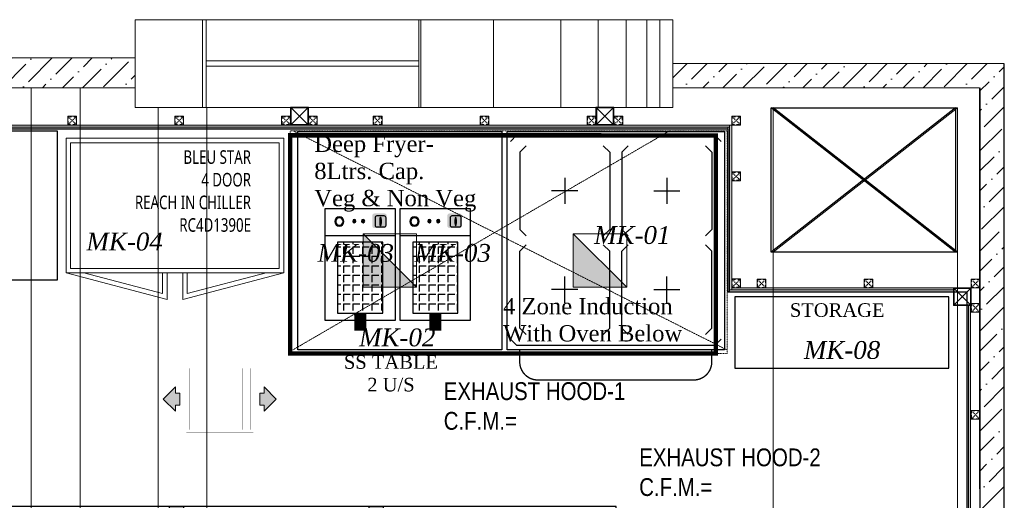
# Model space of a CAD drawing. Header units: millimetres. Extents: x -106827 to 92813, y -35754 to 7831.
# Tile 63 of 160: x -46929 to -41407, y -18135 to -15438. Entities that reach past the tile are written whole.
import ezdxf
from ezdxf.xclip import XClip

# ---------------------------------------------------------------- set-up
doc = ezdxf.new("R2010")
doc.units = ezdxf.units.MM
doc.header["$XCLIPFRAME"] = 2
for name, pattern in [('DASHED', [0.75, 0.5, -0.25]), ('General Arrangement Plan$0$( Hidden )', [0.375, 0.25, -0.125]), ('General Arrangement Plan$0$DASHDOT', [1, 0.5, -0.25, 0, -0.25]), ('General Arrangement Plan$1$.5', [2, 0.5, -0.5, 0.5, -0.5]), ('General Arrangement Plan$1$CORES & SETBACK$0$HIDDEN', [0.375, 0.25, -0.125]), ('General Arrangement Plan$1$HIDDEN', [0.375, 0.25, -0.125])]:
    doc.linetypes.add(name, pattern=pattern)
for name, color, linetype, lineweight, true_color in [('2020 HVAC EX.GRILLE & OPENING', 7, 'Continuous', 15, 0xfa0000), ('General Arrangement Plan$1$MH- (Structural Elements)Strc-4', 7, 'Continuous', 0, 0xb85b00), ('General Arrangement Plan$1$MS', 7, 'Continuous', 0, 0x3c5977)]:
    doc.layers.add(name, color=color, linetype=linetype, lineweight=lineweight, true_color=true_color)
for name, color, linetype, lineweight in [('2020 HVAC FRESH AIR GRILLE', 150, 'Continuous', 15), ('2020 HVAC HOOD & Text', 32, 'DASHED', 13), ('General Arrangement Plan$0$Exhaust Hood', 6, 'Continuous', 13), ('General Arrangement Plan$0$KITCHEN EQUIPMENT', 74, 'Continuous', 15), ('General Arrangement Plan$0$TEXT', 7, 'Continuous', 5), ('General Arrangement Plan$1$BEAM', 113, 'Continuous', 9), ('General Arrangement Plan$1$MEI- EXISTING WALLS', 1, 'Continuous', 15), ('General Arrangement Plan$1$PLASTER', 252, 'Continuous', 13), ('General Arrangement Plan$1$TILES', 104, 'Continuous', 9), ('General Arrangement Plan$1$TXT', 6, 'Continuous', 20), ('General Arrangement Plan$1$Wall Hatch', 8, 'Continuous', 0), ('HVAC EXISTING DUCT', 26, 'Continuous', 15)]:
    doc.layers.add(name, color=color, linetype=linetype, lineweight=lineweight)
for name, color, linetype in [('General Arrangement Plan$1$Equipment', 5, 'Continuous'), ('General Arrangement Plan$1$Equipment Name', 7, 'Continuous'), ('General Arrangement Plan$1$IDS-DOOR', 45, 'Continuous'), ('General Arrangement Plan$1$wall', 7, 'Continuous'), ('IFF-35 HEAVY', 100, 'Continuous'), ('wall', 7, 'Continuous')]:
    doc.layers.add(name, color=color, linetype=linetype)
doc.styles.add('General Arrangement Plan$1$Standard', font='ARIALN.TTF')
doc.styles.add('General Arrangement Plan$1$style12', font='BOOKOSI.TTF')
pattern_1 = [(45, (0, 0), (1e-12, 8.838834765), [6.25, -6.25]), (135, (4.4194, 4.4194), (-8.838834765, 1e-12), [6.25, -6.25])]
pattern_2 = [(172.5, (-726867.071, -969433.78), (-6.58963561, -7.03506592), [0, -7.6, 0, -8.5, 0, -8.125]), (142.5, (-726867.071, -969433.78), (-16.23489865, -3.72068755), [0, -4.1, 0, -6.85, 0, -2.625]), (102.5, (-726862.722, -969438.128), (-11.030161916, 10.990146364), [0, -2.5, 0, -9, 0, -11.75]), (92.5, (-726862.722, -969438.128), (-13.73131425, 7.52521082), [0, -1.25, 0, -5.9, 0, -6.75])]

# ---------------------------------------------------------------- blocks, each defined once
blk = doc.blocks.new('General Arrangement Plan$1$VDVEV')
at = {"layer": 'General Arrangement Plan$1$MH- (Structural Elements)Strc-4', "lineweight": 5}
blk.add_lwpolyline([(490.4, 2629.6), (490.4, 3005.2), (0, 3005.2), (0, 2629.6)], dxfattribs=at)
at = {"layer": 'General Arrangement Plan$1$MH- (Structural Elements)Strc-4', "lineweight": 9}
for points in [[(490.4, 2608.7), (490.4, 2629.6), (0, 2629.6), (0, 2608.7)], [(490.4, 1419.1), (0, 1419.1), (0, 1408.7), (490.4, 1408.7)]]:
    blk.add_lwpolyline(points, close=True, dxfattribs=at)
for points in [[(0, 2608.7), (0, 1419.1)], [(229.6, 1419.1), (229.6, 2608.7)], [(260.9, 1419.1), (260.9, 2608.7)], [(490.4, 1419.1), (490.4, 2608.7)], [(0, 1408.7), (0, 0), (490.4, 0), (490.4, 1408.7)], [(0, 1001.7), (490.4, 1001.7)]]:
    blk.add_lwpolyline(points, dxfattribs=at)
at = {"layer": 'General Arrangement Plan$1$MH- (Structural Elements)Strc-4', "lineweight": 0}
for points in [[(0, 626.1), (490.4, 626.1)], [(0, 417.4), (490.4, 417.4)], [(0, 260.9), (490.4, 260.9)], [(0, 146.1), (490.4, 146.1)], [(0, 73), (490.4, 73)]]:
    blk.add_lwpolyline(points, dxfattribs=at)
blk = doc.blocks.new('General Arrangement Plan$1$A$C08D46EED')
at = {"lineweight": 0}
for p, q in [((-523.2, 710.2), (-440.8, 609.6)), ((-1219.8, 140, 0), (-1137.4, 39.4))]:
    blk.add_line(p, q, dxfattribs=at)
at = {"linetype": 'Continuous', "lineweight": 0, "const_width": 6}
blk.add_lwpolyline([(-440.8, 609.6), (-523.2, 710.2), (-569.6, 672.2), (-525.3, 618), (-513.6, 627.5), (-475.6, 581.1)], close=True, dxfattribs=at)
blk.add_lwpolyline([(-440.8, 609.6), (-523.2, 710.2), (-569.6, 672.2), (-525.3, 618), (-513.6, 627.5), (-475.6, 581.1)], close=True, dxfattribs=at)
at = {"lineweight": 0}
blk.add_lwpolyline([(-513.6, 627.5), (-560.1, 589.5), (-46.4, -38), (0, 0)], close=True, dxfattribs=at)
blk.add_lwpolyline([(-513.6, 627.5), (-560.1, 589.5), (-46.4, -38), (0, 0)], close=True, dxfattribs=at)
at = {"linetype": 'Continuous', "lineweight": 0, "const_width": 6, "elevation": 0}
blk.add_lwpolyline([(-1138.2, 38.8), (-1220.6, 139.4), (-1174.1, 177.4), (-1129.8, 123.2), (-1141.4, 113.7), (-1103.4, 67.3)], close=True, dxfattribs=at)
blk.add_lwpolyline([(-1138.2, 38.8), (-1220.6, 139.4), (-1174.1, 177.4), (-1129.8, 123.2), (-1141.4, 113.7), (-1103.4, 67.3)], close=True, dxfattribs=at)
at = {"color": 8, "linetype": 'General Arrangement Plan$1$HIDDEN', "ltscale": 0.025}
blk.add_arc((-511.6, 632, 0), 815.6, 219.45, 304.7707, dxfattribs=at)
blk = doc.blocks.new('General Arrangement Plan$1$A$C974a59a5')
at = {"layer": 'General Arrangement Plan$1$Equipment', "linetype": 'Continuous'}
h = blk.add_hatch(color=2, dxfattribs=at)
h.dxf.hatch_style = 1
h.paths.add_polyline_path([(41, -17.4, 0.414214), (32.1, -26.4), (32.1, -62.2, 0.414214), (41, -71.1), (76.9, -71.1, 0.414214), (85.8, -62.2), (85.8, -26.4, 0.414214), (76.9, -17.4)])
h = blk.add_hatch(color=256, dxfattribs=at)
h.dxf.hatch_style = 1
h.paths.add_polyline_path([(223.5, -46.9, 1), (189.8, -46.9, 1)])
h.paths.add_polyline_path([(220.2, -46.9, 1), (193.1, -46.9, 1)], flags=16)
h = blk.add_hatch(color=1, dxfattribs=at)
h.dxf.hatch_style = 1
h.paths.add_polyline_path([(113.1, -45.6, -1), (125.3, -45.6, -1)])
h = blk.add_hatch(color=2, dxfattribs=at)
h.dxf.hatch_style = 1
h.paths.add_polyline_path([(145.5, -45.6, -1), (157.6, -45.6, -1)])
h = blk.add_hatch(dxfattribs=at)
h.set_pattern_fill('ANGLE', color=251, scale=5, angle=180)
h.set_pattern_definition([(180, (-22665710.864, 7389292.22), (-4e-15, -34.925), [25.4, -9.525]), (270, (-22665710.864, 7389292.22), (34.925, -6e-15), [25.4, -9.525])])
h.paths.add_polyline_path([(47.1, -385), (212.9, -385), (212.9, -123.5), (47.1, -123.5)])
blk.add_line((0, -100), (260, -100), dxfattribs=at)
for points in [[(0, 0), (260, 0), (260, -410), (0, -410)], [(47.1, -123.5), (212.9, -123.5), (212.9, -385), (47.1, -385)]]:
    blk.add_lwpolyline(points, close=True, dxfattribs=at)
blk.add_lwpolyline([(41.4, -26.7), (68.5, -26.7, -0.414214), (75.2, -33.4), (75.2, -60.5, -0.414214), (68.5, -67.2), (41.4, -67.2, -0.414214), (34.7, -60.5), (34.7, -33.4, -0.414214)], format="xyb", close=True, dxfattribs=at)
at = {"layer": 'General Arrangement Plan$1$Equipment', "const_width": 44.2}
blk.add_lwpolyline([(130, -385), (129.7, -449)], dxfattribs=at)
at = {"layer": 'General Arrangement Plan$1$Equipment', "linetype": 'Continuous'}
for centre, radius in [((206.6, -46.9), 16.9), ((206.6, -46.9), 13.5), ((119.2, -45.6), 6.08), ((151.5, -45.6), 6.08)]:
    blk.add_circle(centre, radius, dxfattribs=at)
blk.add_ellipse((54.9, -46.9), major_axis=(0, -16), ratio=0.192581, dxfattribs=at)
blk = doc.blocks.new('General Arrangement Plan$1$A$C46ca8d90')
at = {"layer": 'General Arrangement Plan$1$Equipment', "color": 251}
for p, q in [((-787.9, 767.3, 0.7), (-763.6, 791.5, 0.7)), ((-763.6, 791.5, 0.7), (-36.4, 791.5, 0.7)), ((-12.1, 767.3, 0.7), (-36.4, 791.5, 0.7)), ((-753.3, 727.6, 0.7), (-730, 751, 0.7)), ((-753.3, 727.6, 0.7), (-753.3, 443.4, 0.7)), ((-445.8, 751, 0.7), (-422.4, 727.6, 0.7)), ((-422.4, 727.6, 0.7), (-422.4, 443.4, 0.7)), ((-354.2, 751, 0.7), (-377.6, 727.6, 0.7)), ((-377.6, 727.6, 0.7), (-377.6, 443.4, 0.7)), ((-46.7, 727.6, 0.7), (-70, 751, 0.7)), ((-46.7, 727.6, 0.7), (-46.7, 443.4, 0.7)), ((-587.9, 633.6, 0.7), (-587.9, 537.3, 0.7)), ((-212.1, 633.6, 0.7), (-212.1, 537.3, 0.7)), ((-539.7, 585.5, 0.7), (-636, 585.5, 0.7)), ((-260.3, 585.5, 0.7), (-164, 585.5, 0.7)), ((-753.3, 443.4, 0.7), (-730, 420, 0.7)), ((-422.4, 443.4, 0.7), (-445.8, 420, 0.7)), ((-377.6, 443.4, 0.7), (-354.2, 420, 0.7)), ((-46.7, 443.4, 0.7), (-70, 420, 0.7)), ((-753.3, 364, 0.7), (-730, 387.4, 0.7)), ((-753.3, 79.7, 0.7), (-753.3, 364, 0.7)), ((-422.4, 364, 0.7), (-445.8, 387.4, 0.7)), ((-422.4, 79.7, 0.7), (-422.4, 364, 0.7)), ((-377.6, 364, 0.7), (-354.2, 387.4, 0.7)), ((-377.6, 79.7, 0.7), (-377.6, 364, 0.7)), ((-46.7, 364, 0.7), (-70, 387.4, 0.7)), ((-46.7, 79.7, 0.7), (-46.7, 364, 0.7)), ((-587.9, 173.7, 0.7), (-587.9, 270, 0.7)), ((-212.1, 173.7, 0.7), (-212.1, 270, 0.7)), ((-539.7, 221.8, 0.7), (-636, 221.8, 0.7)), ((-260.3, 221.8, 0.7), (-164, 221.8, 0.7)), ((-753.3, 79.7, 0.7), (-730, 56.3, 0.7)), ((-445.8, 56.3, 0.7), (-422.4, 79.7, 0.7)), ((-354.2, 56.3, 0.7), (-377.6, 79.7, 0.7)), ((-46.7, 79.7, 0.7), (-70, 56.3, 0.7)), ((-787.9, 40, 0.7), (-763.6, 15.8, 0.7)), ((-12.1, 40, 0.7), (-36.4, 15.8, 0.7)), ((-763.6, 15.8, 0.7), (-36.4, 15.8, 0.7))]:
    blk.add_line(p, q, dxfattribs=at)
at = {"layer": 'General Arrangement Plan$1$Equipment'}
blk.add_lwpolyline([(-800, 0), (0, 0), (0, 803.7), (-800, 803.7)], close=True, dxfattribs=at)
blk = doc.blocks.new('General Arrangement Plan$1$A$C0642dd72')
at = {"layer": 'General Arrangement Plan$1$MS', "ltscale": 10}
for p, q in [((10587.9, 12649.7), (10687.9, 12749.7)), ((10687.9, 12649.7), (10587.9, 12749.7)), ((12300.7, 12649.7), (12400.7, 12749.7)), ((12400.7, 12649.7), (12300.7, 12749.7)), ((14305.3, 11636.5), (14405.3, 11736.5)), ((14405.3, 11636.5), (14305.3, 11736.5))]:
    blk.add_line(p, q, dxfattribs=at)
for points in [[(10587.9, 12649.7), (10687.9, 12649.7), (10687.9, 12749.7), (10587.9, 12749.7)], [(10591.9, 12653.7), (10683.9, 12653.7), (10683.9, 12745.7), (10591.9, 12745.7)], [(12300.7, 12649.7), (12400.7, 12649.7), (12400.7, 12749.7), (12300.7, 12749.7)], [(12304.7, 12653.7), (12396.7, 12653.7), (12396.7, 12745.7), (12304.7, 12745.7)], [(14305.3, 11636.5), (14405.3, 11636.5), (14405.3, 11736.5), (14305.3, 11736.5)], [(14309.3, 11640.5), (14401.3, 11640.5), (14401.3, 11732.5), (14309.3, 11732.5)]]:
    blk.add_lwpolyline(points, close=True, dxfattribs=at)
blk = doc.blocks.new('*U211')
at = {"layer": 'General Arrangement Plan$1$TILES'}
h = blk.add_hatch(dxfattribs=at)
h.set_pattern_fill('ZIGZAG', color=256, scale=50, angle=45)
h.set_pattern_definition(pattern_1)
h.paths.add_polyline_path([(98753.1, -854001.2), (105382.5, -854001.2), (105382.5, -853991.2), (98753.1, -853991.2)])
blk.add_lwpolyline([(105382.5, -854001.2), (105382.5, -853991.2), (98753.1, -853991.2), (98753.1, -854001.2)], close=True, dxfattribs=at)
blk = doc.blocks.new('*U221')
at = {"layer": 'General Arrangement Plan$1$PLASTER'}
h = blk.add_hatch(dxfattribs=at)
h.set_pattern_fill('AR-SAND', color=256, scale=5, angle=90)
h.set_pattern_definition(pattern_2)
h.paths.add_polyline_path([(127101.9, -848202.3), (127101.9, -848190.3), (119264.1, -848190.3), (119264.1, -848202.3)])
blk.add_lwpolyline([(127101.9, -848202.3), (127101.9, -848190.3), (119264.1, -848190.3), (119264.1, -848202.3)], close=True, dxfattribs=at)
blk = doc.blocks.new('General Arrangement Plan$1$A$C25013FFA')
at = {"layer": 'General Arrangement Plan$1$MS', "linetype": 'General Arrangement Plan$1$CORES & SETBACK$0$HIDDEN', "ltscale": 25}
for p, q in [((-9, 60), (35, 16)), ((35, 60), (-9, 16))]:
    blk.add_line(p, q, dxfattribs=at)
at = {"layer": 'General Arrangement Plan$1$MS', "ltscale": 25}
blk.add_lwpolyline([(-12, 13), (38, 13), (38, 63), (-12, 63)], close=True, dxfattribs=at)
blk.add_lwpolyline([(-12, 13), (38, 13), (38, 63), (-12, 63)], close=True, dxfattribs=at)
at = {"layer": 'General Arrangement Plan$1$MS', "linetype": 'General Arrangement Plan$1$.5', "ltscale": 25}
blk.add_lwpolyline([(-9, 16), (35, 16), (35, 60), (-9, 60)], close=True, dxfattribs=at)
blk = doc.blocks.new('*U224')
at = {"layer": 'General Arrangement Plan$1$TILES'}
h = blk.add_hatch(dxfattribs=at)
h.set_pattern_fill('ZIGZAG', color=256, scale=50, angle=45)
h.set_pattern_definition(pattern_1)
h.paths.add_polyline_path([(98763.1, -853991.2), (98763.1, -854001.2), (100018.5, -854001.2), (100018.5, -853991.2)])
blk.add_lwpolyline([(100018.5, -854001.2), (100018.5, -853991.2), (98763.1, -853991.2), (98763.1, -854001.2)], close=True, dxfattribs=at)
blk = doc.blocks.new('*U225')
at = {"layer": 'General Arrangement Plan$1$PLASTER'}
h = blk.add_hatch(dxfattribs=at)
h.set_pattern_fill('AR-SAND', color=256, scale=5, angle=90)
h.set_pattern_definition(pattern_2)
h.paths.add_polyline_path([(120529.6, -848202.3), (120529.6, -848190.3), (119286.1, -848190.3), (119286.1, -848202.3)])
blk.add_lwpolyline([(120529.6, -848202.3), (120529.6, -848190.3), (119286.1, -848190.3), (119286.1, -848202.3)], close=True, dxfattribs=at)
blk = doc.blocks.new('*U226')
at = {"layer": 'General Arrangement Plan$1$TILES'}
h = blk.add_hatch(dxfattribs=at)
h.set_pattern_fill('ZIGZAG', color=256, scale=50, angle=45)
h.set_pattern_definition(pattern_1)
h.paths.add_polyline_path([(99095.5, -853991.2), (99095.5, -854001.2), (100018.5, -854001.2), (100018.5, -853991.2)])
blk.add_lwpolyline([(100018.5, -854001.2), (100018.5, -853991.2), (99095.5, -853991.2), (99095.5, -854001.2)], close=True, dxfattribs=at)
blk = doc.blocks.new('*U208')
at = {"layer": 'General Arrangement Plan$1$PLASTER'}
h = blk.add_hatch(dxfattribs=at)
h.set_pattern_fill('AR-SAND', color=256, scale=5, angle=90)
h.set_pattern_definition(pattern_2)
h.paths.add_polyline_path([(120519.6, -848202.3), (120519.6, -848190.3), (119594.5, -848190.3), (119594.5, -848202.3)])
blk.add_lwpolyline([(120519.6, -848202.3), (120519.6, -848190.3), (119594.5, -848190.3), (119594.5, -848202.3)], close=True, dxfattribs=at)
blk = doc.blocks.new('*U201')
at = {"layer": 'General Arrangement Plan$1$TILES'}
h = blk.add_hatch(dxfattribs=at)
h.set_pattern_fill('ZIGZAG', color=256, scale=50, angle=45)
h.set_pattern_definition(pattern_1)
h.paths.add_polyline_path([(100018.5, -854001.2), (100018.5, -853991.2), (91188.8, -853991.2), (91188.8, -854001.2)])
blk.add_lwpolyline([(100018.5, -854001.2), (100018.5, -853991.2), (91188.8, -853991.2), (91188.8, -854001.2)], close=True, dxfattribs=at)
blk = doc.blocks.new('*U202')
at = {"layer": 'General Arrangement Plan$1$PLASTER'}
h = blk.add_hatch(dxfattribs=at)
h.set_pattern_fill('AR-SAND', color=256, scale=5, angle=90)
h.set_pattern_definition(pattern_2)
h.paths.add_polyline_path([(120539.6, -848202.3), (120539.6, -848190.3), (111689.8, -848190.3), (111689.8, -848202.3)])
blk.add_lwpolyline([(120539.6, -848202.3), (120539.6, -848190.3), (111689.8, -848190.3), (111689.8, -848202.3)], close=True, dxfattribs=at)
blk = doc.blocks.new('General Arrangement Plan')
at = {"layer": 'General Arrangement Plan$1$Wall Hatch', "true_color": 0xc7c8ca}
h = blk.add_hatch(dxfattribs=at)
h.set_pattern_fill('ANSI36', color=9, scale=25)
h.paths.add_polyline_path([(3100.4, 14050.1), (9916.9, 14050.1), (9916.9, 13882.8), (3100.4, 13882.8)])
h = blk.add_hatch(dxfattribs=at)
h.set_pattern_fill('ANSI36', color=9, scale=25)
h.paths.add_polyline_path([(12932.4, 14018.9), (12932.4, 13882.8), (14653.2, 13882.8), (14656, 4873.7), (14791.6, 4873.7), (14788.9, 14018.6)])
at = {"layer": 'General Arrangement Plan$0$Exhaust Hood', "linetype": 'General Arrangement Plan$0$DASHDOT', "ltscale": 0.25}
for p, q in [((10801.2, 12411.9), (12915.8, 13641.9)), ((10801.2, 13641.9), (13236.4, 12411.9))]:
    blk.add_line(p, q, dxfattribs=at)
blk.add_lwpolyline([(13236.4, 13641.9), (13236.4, 12391.9), (10786.2, 12391.9), (10786.2, 13641.9)], close=True, dxfattribs=at)
at = {"layer": 'General Arrangement Plan$0$KITCHEN EQUIPMENT'}
for points in [[(10750.2, 13599.2), (10750.2, 12844.2), (9530.2, 12844.2), (9530.2, 13599.2)], [(10725.2, 13574.2), (10725.2, 12869.2), (9555.2, 12869.2), (9555.2, 13574.2)]]:
    blk.add_lwpolyline(points, close=True, dxfattribs=at)
for points in [[(10096.1, 12844.2), (10096.1, 12695.6), (9530.2, 12844.2)], [(10071.1, 12844.2), (10071.1, 12728), (9628.7, 12844.2)], [(10184.2, 12844.2), (10184.2, 12695.6), (10750.2, 12844.2)], [(10209.2, 12844.2), (10209.2, 12728), (10651.7, 12844.2)]]:
    blk.add_lwpolyline(points, dxfattribs=at)
at = {"layer": 'General Arrangement Plan$1$BEAM', "linetype": 'General Arrangement Plan$0$( Hidden )', "ltscale": 11}
for points in [[(9607.6, 13882.8), (9607.6, 877.8), (9334.2, 877.8), (9334.2, 13882.8)], [(10318.6, 13772.8), (10318.6, 877.8), (10045.1, 877.8), (10045.1, 13772.8)]]:
    blk.add_lwpolyline(points, close=True, dxfattribs=at)
at = {"layer": 'General Arrangement Plan$1$Equipment'}
for points in [[(7982.4, 12804.8), (9482.3, 12804.8), (9482.3, 13639), (7982.4, 13639)], [(11972.6, 12412.7), (10829.6, 12412.7), (10829.6, 13636.7), (11972.6, 13636.7)], [(11972.6, 12412.7), (10829.6, 12412.7), (10829.6, 13636.7), (11972.6, 13636.7)], [(13280.8, 12310.2), (14480.4, 12310.2), (14480.4, 12710.4), (13280.8, 12710.4)]]:
    blk.add_lwpolyline(points, close=True, dxfattribs=at)
at = {"layer": 'General Arrangement Plan$1$Equipment', "const_width": 7.62}
blk.add_lwpolyline([(13150.9, 12411.9), (13150.9, 12344.4, -0.414214), (13049.3, 12242.8), (12175.6, 12242.8, -0.414214), (12073.9, 12344.4), (12073.9, 12411.9)], format="xyb", dxfattribs=at)
at = {"layer": 'General Arrangement Plan$1$MEI- EXISTING WALLS', "color": 18, "true_color": 0x000000}
for p, q in [((14788.9, 14018.6), (12932.4, 14018.5)), ((14791.5, 4871.9), (14791.5, 14018.6)), ((14653.2, 13882.9), (12932.4, 13882.8)), ((14656, 5036.9), (14656, 13882.8))]:
    blk.add_line(p, q, dxfattribs=at)
blk.add_lwpolyline([(9916.9, 14050.2), (3094.3, 14050.1), (3094.3, 13882.8), (9916.9, 13882.8), (9916.9, 14050.2)], dxfattribs=at)
at = {"layer": 'General Arrangement Plan$1$MH- (Structural Elements)Strc-4'}
blk.add_lwpolyline([(3100.4, 14050.1), (9916.9, 14050.1), (9916.9, 13882.8), (3100.4, 13882.8)], close=True, dxfattribs=at)
blk.add_lwpolyline([(12932.4, 14018.9), (12932.4, 13882.8), (14653.2, 13882.8), (14656, 4873.7), (14791.6, 4873.7), (14788.9, 14018.6), (12932.4, 14018.9)], dxfattribs=at)
at = {"layer": 'General Arrangement Plan$1$wall', "color": 251, "ltscale": 5, "true_color": 0x636466}
blk.add_lwpolyline([(14518, 13771.2), (14518, 12960.5), (13484.5, 12960.5), (13484.5, 13771.2)], close=True, dxfattribs=at)
for points in [[(14518, 12960.5), (13484.5, 13771.2)], [(14518, 13771.2), (13484.5, 12960.5)]]:
    blk.add_lwpolyline(points, dxfattribs=at)
at = {"layer": 'General Arrangement Plan$1$Wall Hatch'}
blk.add_lwpolyline([(9916.9, 14265), (12932.4, 14265), (12932.4, 13772.8), (9916.9, 13772.8)], close=True, dxfattribs=at)
at = {"layer": 'General Arrangement Plan$1$Equipment', "xscale": -1.524003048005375, "yscale": 1.524003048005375, "zscale": 1.524003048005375}
for name, p in [('General Arrangement Plan$1$A$C46ca8d90', (12002.8, 12411.9)), ('General Arrangement Plan$1$A$C974a59a5', (11377, 13204.1)), ('General Arrangement Plan$1$A$C974a59a5', (11798.2, 13204.1))]:
    blk.add_blockref(name, p, dxfattribs=at)
at = {"layer": 'General Arrangement Plan$1$IDS-DOOR', "color": 1, "xscale": 1.331512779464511, "yscale": 1.331512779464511, "zscale": 1.331512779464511, "rotation": 320.6991735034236}
blk.add_blockref('General Arrangement Plan$1$A$C08D46EED', (11248.6, 10359.5), dxfattribs=at)
at = {"layer": 'General Arrangement Plan$1$MH- (Structural Elements)Strc-4', "xscale": 1.003446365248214, "yscale": 1.003446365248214, "zscale": 1.003446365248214, "rotation": 90}
blk.add_blockref('General Arrangement Plan$1$VDVEV', (12932.4, 13772.8), dxfattribs=at)
at = {"layer": 'General Arrangement Plan$1$MS', "ltscale": 10}
blk.add_blockref('General Arrangement Plan$1$A$C0642dd72', (200.7, 1023.9), dxfattribs=at)
at = {"layer": 'General Arrangement Plan$1$MS', "ltscale": 25, "rotation": 180}
for p in [(9576.6, 13736.6), (10176.6, 13736.6), (10776.6, 13736.6), (12639.4, 13736.7), (13300.5, 13736.7), (13300.5, 13423.6), (13300.5, 12823.6), (13443, 12822.6), (14043, 12822.6), (14643, 12822.6), (14643, 12685.7), (14643, 12085.7)]:
    blk.add_blockref('General Arrangement Plan$1$A$C25013FFA', p, dxfattribs=at)
at = {"layer": 'General Arrangement Plan$1$MS', "ltscale": 25, "xscale": -1, "rotation": 180}
for p in [(10900.6, 13736.6), (11263.4, 13736.7), (11863.4, 13736.7), (12463.4, 13736.7)]:
    blk.add_blockref('General Arrangement Plan$1$A$C25013FFA', p, dxfattribs=at)
at = {"layer": 'General Arrangement Plan$1$PLASTER', "xscale": -1}
for name, p, rotation in [('*U202', (-107289.1, -834528.7), 180), ('*U208', (-834939.8, 133268.2), 90), ('*U225', (-106023.6, -835441.7), 180), ('*U221', (-833599.4, 131924.6), 90)]:
    blk.add_blockref(name, p, dxfattribs=dict(at, rotation=rotation))
at = {"layer": 'General Arrangement Plan$1$TILES'}
for name, p in [('*U201', (-86778, 867652.9)), ('*U224', (-85512.6, 866739.8))]:
    blk.add_blockref(name, p, dxfattribs=at)
for name, p, rotation in [('*U226', (867241.7, 112757.2), 270), ('*U211', (868582.2, 111413.5), 269.9999999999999)]:
    blk.add_blockref(name, p, dxfattribs=dict(at, rotation=rotation))
at = {"layer": 'General Arrangement Plan$0$TEXT', "color": 1, "char_height": 100, "attachment_point": 7, "style": 'General Arrangement Plan$1$Standard'}
for s, insert in [('{\\fTimes New Roman|b0|i1|c0|p18;MK-01}', (12491, 13005)), ('{\\fTimes New Roman|b0|i1|c0|p18;MK-04}', (9643.7, 12968.5)), ('{\\fTimes New Roman|b0|i1|c0|p18;MK-03}', (10940.5, 12904.7)), ('{\\fTimes New Roman|b0|i1|c0|p18;MK-03}', (11484.2, 12904.7)), ('{\\fTimes New Roman|b0|i1|c0|p18;MK-02}', (11172.8, 12430.5)), ('{\\fTimes New Roman|b0|i1|c0|p18;MK-08}', (13667.6, 12359.8))]:
    blk.add_mtext(s, dxfattribs=dict(at, insert=insert))
at = {"layer": 'General Arrangement Plan$1$Equipment Name', "color": 0, "style": 'General Arrangement Plan$1$style12'}
for s, insert, char_height, width, attachment_point in [('{\\fMicrosoft YaHei UI|b0|i0|c0|p34;\\W0.75;BLEU STAR \\P4 DOOR \\PREACH IN CHILLER \\PRC4D1390E}', (10566.6, 13532.1), 76.2, 665.805, 3), ('\\A1;\\pxql;{\\C256;Deep Fryer-\\P8Ltrs. Cap. \\PVeg & Non Veg}', (12085, 13187.8), 91.44, 1163.721, 9), ('\\A1;\\pxql;{\\C256;4 Zone Induction \\PWith Oven Below}', (13144.2, 12457.1), 91.44, 1163.721, 9), ('STORAGE', (14119.7, 12673.6), 76.2, 665.805, 3), ('\\pxqc;SS TABLE\\P2 U/S', (11684.5, 12382.1), 76.2, 665.805, 3)]:
    blk.add_mtext(s, dxfattribs=dict(at, insert=insert, char_height=char_height, width=width, attachment_point=attachment_point))
at = {"layer": 'General Arrangement Plan$1$TXT', "color": 6, "ltscale": 0.25, "char_height": 100, "width": 1022.292, "attachment_point": 1, "style": 'General Arrangement Plan$1$Standard'}
for s, insert in [('EXHAUST HOOD-1\\PC.F.M.=', (11647.6, 12230.4)), ('EXHAUST HOOD-2\\PC.F.M.=', (12743.9, 11858.8))]:
    blk.add_mtext(s, dxfattribs=dict(at, insert=insert))
blk = doc.blocks.new('Ex Air Opening - 375 x 375')
at = {"layer": '2020 HVAC EX.GRILLE & OPENING', "ltscale": 0.1}
blk.add_hatch(color=256, dxfattribs=at).paths.add_polyline_path([(-31510.1, 50273.7), (-31510.1, 50648.7), (-31885.1, 50273.7)])
blk.add_line((-31885.1, 50273.7), (-31510.1, 50648.7), dxfattribs=at)
blk.add_lwpolyline([(-31885.1, 50273.7), (-31510.1, 50273.7), (-31510.1, 50648.7), (-31885.1, 50648.7)], close=True, dxfattribs=at)
blk = doc.blocks.new('A$C6DA67857')
at = {"layer": '2020 HVAC FRESH AIR GRILLE'}
for points in [[(300.1, 759.7), (245.6, 704.8), (272.7, 704.8), (272.7, 686.3), (300.1, 686.3), (327.5, 686.3), (327.5, 704.8), (354.6, 704.8)], [(300.1, 252.9), (245.6, 307.8), (272.7, 307.8), (272.7, 326.3), (300.1, 326.3), (327.5, 326.3), (327.5, 307.8), (354.6, 307.8)]]:
    blk.add_hatch(color=8, dxfattribs=at).paths.add_polyline_path(points)
for p, q in [((245.6, 704.8), (300.1, 759.7)), ((354.6, 704.8), (300.1, 759.7)), ((272.7, 704.8), (245.6, 704.8)), ((272.7, 686.3), (272.7, 704.8)), ((300.1, 686.3), (272.7, 686.3)), ((300.1, 686.3), (327.5, 686.3)), ((327.5, 686.3), (327.5, 704.8)), ((327.5, 704.8), (354.6, 704.8)), ((300.1, 326.3), (272.7, 326.3)), ((272.7, 326.3), (272.7, 307.8)), ((300.1, 326.3), (327.5, 326.3)), ((327.5, 326.3), (327.5, 307.8)), ((272.7, 307.8), (245.6, 307.8)), ((245.6, 307.8), (300.1, 252.9)), ((354.6, 307.8), (300.1, 252.9)), ((327.5, 307.8), (354.6, 307.8))]:
    blk.add_line(p, q, dxfattribs=at)
at = {"layer": '2020 HVAC FRESH AIR GRILLE', "const_width": 0.458}
for points in [[(150.5, 656.4), (150.5, 356.2), (450.7, 356.2), (450.7, 656.4)], [(163, 643.9), (163, 368.7), (438.2, 368.7), (438.2, 643.9)]]:
    blk.add_lwpolyline(points, close=True, dxfattribs=at)
at = {"layer": '2020 HVAC FRESH AIR GRILLE', "color": 8, "const_width": 0.458}
for points in [[(163, 608.8), (438.2, 608.8)], [(163, 574.4), (438.2, 574.4)], [(163, 540.1), (438.2, 540.1)], [(163, 505.8), (438.2, 505.8)], [(163, 471.4), (438.2, 471.4)], [(163, 437.1), (438.2, 437.1)], [(163, 402.8), (438.2, 402.8)]]:
    blk.add_lwpolyline(points, dxfattribs=at)

msp = doc.modelspace()

# ---------------------------------------------------------------- linework, layer by layer
at = {"layer": 'IFF-35 HEAVY', "ltscale": 100}
msp.add_lwpolyline([(-43584.3, -23746.4), (-43584.3, -18169.9), (-51788.8, -18169.9), (-51787.4, -16050.8), (-42957.7, -16050.8), (-42957.7, -16963.9), (-41619.2, -16963.9, -0.414214), (-41617.2, -16965.9), (-41617.2, -23746.4), (-43584.3, -23746.4)], format="xyb", dxfattribs=at)

# ---------------------------------------------------------------- next in the draw order: block references
at = {"color": 7}
ref = msp.add_blockref('General Arrangement Plan', (-56198.2, -29702.5), dxfattribs=at)
XClip(ref).set_block_clipping_path([(48.7190010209, -107.5186207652), (15251.6043912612, 15253.5715002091)])

# ---------------------------------------------------------------- next in the draw order: linework, layer by layer
at = {"layer": '2020 HVAC HOOD & Text', "ltscale": 350, "const_width": 25}
msp.add_lwpolyline([(-45412, -17310.6), (-43024.8, -17311), (-43024.8, -16087), (-45412, -16086.6)], close=True, dxfattribs=at)
at = {"layer": 'HVAC EXISTING DUCT', "linetype": 'Continuous', "ltscale": 4}
for points in [[(-41669.7, -15931.4), (-41669.7, -16742), (-42703.2, -16742), (-42703.2, -15931.4)], [(-41669.7, -15931.4), (-41669.7, -16742), (-42703.2, -16742), (-42703.2, -15931.4)], [(-42703.2, -16742), (-42703.2, -24779.5), (-41669.7, -24779.5), (-41669.7, -16742)]]:
    msp.add_lwpolyline(points, close=True, dxfattribs=at)
for points in [[(-41669.7, -15931.4), (-42703.2, -16742)], [(-41669.7, -16742), (-42703.2, -15931.4)], [(-41669.7, -15931.4), (-42703.2, -16742)]]:
    msp.add_lwpolyline(points, dxfattribs=at)
at = {"layer": 'wall', "ltscale": 5}
msp.add_lwpolyline([(-41669.7, -16742), (-42703.2, -15931.4)], dxfattribs=at)

# ---------------------------------------------------------------- next in the draw order: block references
at = {"layer": '2020 HVAC EX.GRILLE & OPENING', "xscale": -0.8, "yscale": 0.8, "zscale": 0.8}
for p in [(-70210.7, -57157.7), (-69032.2, -57157.7)]:
    msp.add_blockref('Ex Air Opening - 375 x 375', p, dxfattribs=at)
at = {"layer": '2020 HVAC FRESH AIR GRILLE', "xscale": 1.250332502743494, "yscale": 1.250332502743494, "zscale": 1.250332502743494, "rotation": 89.99999999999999}
msp.add_blockref('A$C6DA67857', (-45173.5, -17942.2), dxfattribs=at)

doc.saveas('drawing.dxf')
